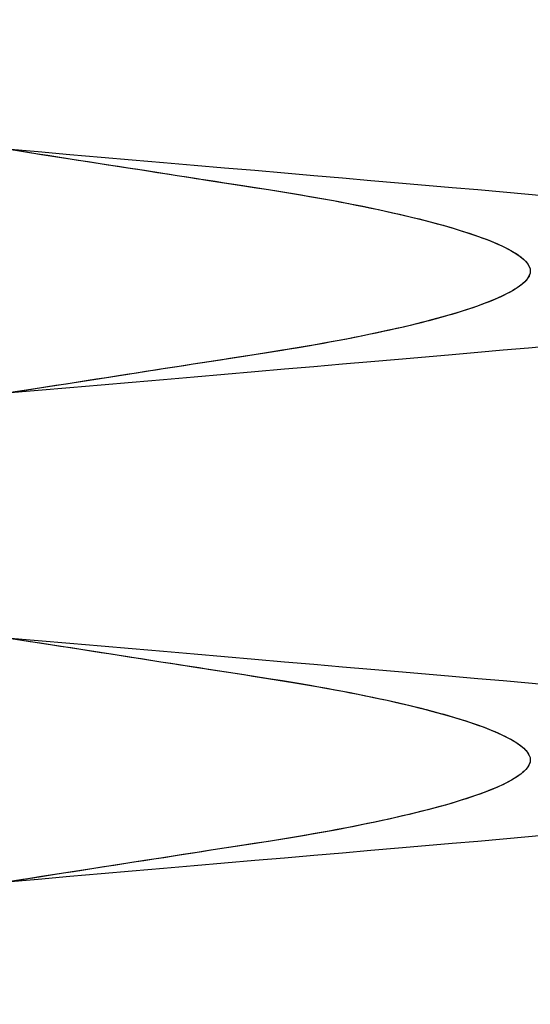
# Model space of a CAD drawing. Header units: millimetres. Extents: x -88 to 88, y -12 to 103.
# Tile 216 of 256: x -34.732 to -34.366, y 11.91 to 12.615. Entities that reach past the tile are written whole.
import ezdxf

# ---------------------------------------------------------------- set-up
doc = ezdxf.new("R2010")
doc.units = ezdxf.units.MM
doc.layers.add('Default', color=7, linetype='Continuous', true_color=0x000000)

msp = doc.modelspace()

# ---------------------------------------------------------------- linework, layer by layer
at = {"layer": 'Default', "color": 254, "true_color": 0xcad1ee, "extrusion": (0.866025, 1.03312e-13, -0.5)}
msp.add_lwpolyline([(12.72685, -20.54629), (12.72209, -20.54622), (12.71719, -20.54598), (12.71214, -20.54557), (12.70694, -20.54497), (12.70429, -20.54459), (12.70161, -20.54415), (12.6989, -20.54366), (12.69615, -20.54312), (12.69337, -20.54251), (12.69056, -20.54184), (12.68772, -20.5411), (12.68485, -20.54029), (12.68196, -20.53942), (12.67904, -20.53847), (12.6761, -20.53745), (12.67314, -20.53635), (12.67016, -20.53517), (12.66716, -20.5339), (12.66415, -20.53256), (12.66112, -20.53112), (12.65809, -20.5296), (12.65505, -20.52799), (12.65201, -20.52628), (12.64896, -20.52448), (12.64592, -20.52258), (12.64289, -20.52059), (12.63986, -20.51849), (12.63685, -20.51629), (12.63386, -20.51399), (12.6309, -20.51159), (12.62796, -20.50907), (12.62505, -20.50646), (12.62218, -20.50373), (12.61935, -20.5009), (12.61657, -20.49797), (12.61384, -20.49492), (12.61117, -20.49177), (12.60856, -20.48852), (12.60601, -20.48516), (12.60354, -20.4817), (12.60115, -20.47814), (12.59885, -20.47448), (12.59663, -20.47073), (12.5945, -20.46688), (12.59248, -20.46294), (12.59055, -20.45892), (12.58874, -20.45482), (12.58704, -20.45063), (12.58546, -20.44638), (12.584, -20.44205), (12.58267, -20.43766), (12.58147, -20.43322), (12.5804, -20.42872), (12.57947, -20.42417), (12.57867, -20.41959), (12.57802, -20.41497), (12.57751, -20.41032), (12.57715, -20.40566), (12.57693, -20.40098), (12.57685, -20.39629), (12.57693, -20.39161), (12.57715, -20.38693), (12.57751, -20.38226), (12.57802, -20.37762), (12.57867, -20.373), (12.57947, -20.36841), (12.5804, -20.36387), (12.58147, -20.35937), (12.58267, -20.35492), (12.584, -20.35053), (12.58546, -20.34621), (12.58704, -20.34195), (12.58874, -20.33777), (12.59055, -20.33366), (12.59248, -20.32964), (12.5945, -20.3257), (12.59663, -20.32186), (12.59885, -20.3181), (12.60115, -20.31444), (12.60354, -20.31088), (12.60601, -20.30742), (12.60856, -20.30407), (12.61117, -20.30081), (12.61384, -20.29766), (12.61657, -20.29462), (12.61935, -20.29168), (12.62218, -20.28885), (12.62505, -20.28613), (12.62796, -20.28351), (12.6309, -20.281), (12.63386, -20.27859), (12.63685, -20.27629), (12.63986, -20.27409), (12.64289, -20.272), (12.64592, -20.27), (12.64896, -20.2681), (12.65201, -20.2663), (12.65505, -20.2646), (12.65809, -20.26298), (12.66112, -20.26146), (12.66415, -20.26003), (12.66716, -20.25868), (12.67016, -20.25742), (12.67314, -20.25624), (12.6761, -20.25514), (12.67904, -20.25412), (12.68196, -20.25317), (12.68485, -20.25229), (12.68772, -20.25149), (12.69056, -20.25075), (12.69337, -20.25008), (12.69615, -20.24947), (12.6989, -20.24892), (12.70161, -20.24843), (12.70429, -20.248), (12.70694, -20.24762), (12.71214, -20.24702), (12.71719, -20.2466), (12.72209, -20.24637), (12.72685, -20.24629)], dxfattribs=at)
at = {"layer": 'Default', "color": 254, "true_color": 0xcad1ee, "extrusion": (0.866025, 1.88892e-15, 0.5)}
msp.add_lwpolyline([(12.49352, 13.14488), (12.49828, 13.14496), (12.50319, 13.1452), (12.50824, 13.14561), (12.51343, 13.14621), (12.51608, 13.14659), (12.51876, 13.14702), (12.52148, 13.14751), (12.52423, 13.14806), (12.52701, 13.14867), (12.52982, 13.14934), (12.53265, 13.15008), (12.53552, 13.15088), (12.53841, 13.15176), (12.54133, 13.15271), (12.54427, 13.15373), (12.54723, 13.15483), (12.55022, 13.15601), (12.55321, 13.15727), (12.55623, 13.15862), (12.55925, 13.16005), (12.56229, 13.16157), (12.56533, 13.16319), (12.56837, 13.16489), (12.57141, 13.16669), (12.57445, 13.16859), (12.57749, 13.17059), (12.58051, 13.17269), (12.58352, 13.17488), (12.58651, 13.17719), (12.58948, 13.17959), (12.59242, 13.1821), (12.59532, 13.18472), (12.59819, 13.18744), (12.60102, 13.19027), (12.6038, 13.19321), (12.60653, 13.19625), (12.60921, 13.1994), (12.61182, 13.20266), (12.61436, 13.20602), (12.61683, 13.20948), (12.61922, 13.21304), (12.62153, 13.21669), (12.62375, 13.22045), (12.62587, 13.2243), (12.6279, 13.22823), (12.62982, 13.23226), (12.63163, 13.23636), (12.63333, 13.24054), (12.63491, 13.2448), (12.63637, 13.24913), (12.6377, 13.25352), (12.63891, 13.25796), (12.63997, 13.26246), (12.64091, 13.267), (12.6417, 13.27159), (12.64235, 13.27621), (12.64286, 13.28085), (12.64323, 13.28552), (12.64345, 13.2902), (12.64352, 13.29488), (12.64345, 13.29957), (12.64323, 13.30425), (12.64286, 13.30892), (12.64235, 13.31356), (12.6417, 13.31818), (12.64091, 13.32276), (12.63997, 13.32731), (12.63891, 13.33181), (12.6377, 13.33625), (12.63637, 13.34064), (12.63491, 13.34497), (12.63333, 13.34922), (12.63163, 13.35341), (12.62982, 13.35751), (12.6279, 13.36154), (12.62587, 13.36547), (12.62375, 13.36932), (12.62153, 13.37307), (12.61922, 13.37673), (12.61683, 13.38029), (12.61436, 13.38375), (12.61182, 13.38711), (12.60921, 13.39037), (12.60653, 13.39351), (12.6038, 13.39656), (12.60102, 13.39949), (12.59819, 13.40232), (12.59532, 13.40505), (12.59242, 13.40767), (12.58948, 13.41018), (12.58651, 13.41258), (12.58352, 13.41488), (12.58051, 13.41708), (12.57749, 13.41918), (12.57445, 13.42118), (12.57141, 13.42307), (12.56837, 13.42488), (12.56533, 13.42658), (12.56229, 13.42819), (12.55925, 13.42972), (12.55623, 13.43115), (12.55321, 13.4325), (12.55022, 13.43376), (12.54723, 13.43494), (12.54427, 13.43604), (12.54133, 13.43706), (12.53841, 13.43801), (12.53552, 13.43888), (12.53265, 13.43969), (12.52982, 13.44043), (12.52701, 13.4411), (12.52423, 13.44171), (12.52148, 13.44226), (12.51876, 13.44275), (12.51608, 13.44318), (12.51343, 13.44356), (12.50824, 13.44416), (12.50319, 13.44457), (12.49828, 13.44481), (12.49352, 13.44488)], dxfattribs=at)
at = {"layer": 'Default', "color": 254, "true_color": 0xcad1ee, "extrusion": (0.866025, -2.40548e-14, -0.5)}
msp.add_lwpolyline([(12.37685, -20.24629), (12.38161, -20.24637), (12.38652, -20.2466), (12.39157, -20.24702), (12.39677, -20.24762), (12.39941, -20.248), (12.4021, -20.24843), (12.40481, -20.24892), (12.40756, -20.24947), (12.41034, -20.25008), (12.41315, -20.25075), (12.41599, -20.25149), (12.41885, -20.25229), (12.42175, -20.25317), (12.42466, -20.25412), (12.42761, -20.25514), (12.43057, -20.25624), (12.43355, -20.25742), (12.43655, -20.25868), (12.43956, -20.26003), (12.44258, -20.26146), (12.44562, -20.26298), (12.44866, -20.2646), (12.4517, -20.2663), (12.45475, -20.2681), (12.45779, -20.27), (12.46082, -20.272), (12.46385, -20.27409), (12.46685, -20.27629), (12.46984, -20.27859), (12.47281, -20.281), (12.47575, -20.28351), (12.47866, -20.28613), (12.48153, -20.28885), (12.48436, -20.29168), (12.48714, -20.29462), (12.48987, -20.29766), (12.49254, -20.30081), (12.49515, -20.30407), (12.49769, -20.30742), (12.50016, -20.31088), (12.50256, -20.31444), (12.50486, -20.3181), (12.50708, -20.32186), (12.50921, -20.3257), (12.51123, -20.32964), (12.51315, -20.33366), (12.51497, -20.33777), (12.51667, -20.34195), (12.51825, -20.34621), (12.5197, -20.35053), (12.52104, -20.35492), (12.52224, -20.35937), (12.52331, -20.36387), (12.52424, -20.36841), (12.52503, -20.373), (12.52569, -20.37762), (12.5262, -20.38226), (12.52656, -20.38693), (12.52678, -20.39161), (12.52685, -20.39629), (12.52678, -20.40098), (12.52656, -20.40566), (12.5262, -20.41032), (12.52569, -20.41497), (12.52503, -20.41959), (12.52424, -20.42417), (12.52331, -20.42872), (12.52224, -20.43322), (12.52104, -20.43766), (12.5197, -20.44205), (12.51825, -20.44638), (12.51667, -20.45063), (12.51497, -20.45482), (12.51315, -20.45892), (12.51123, -20.46294), (12.50921, -20.46688), (12.50708, -20.47073), (12.50486, -20.47448), (12.50256, -20.47814), (12.50016, -20.4817), (12.49769, -20.48516), (12.49515, -20.48852), (12.49254, -20.49177), (12.48987, -20.49492), (12.48714, -20.49797), (12.48436, -20.5009), (12.48153, -20.50373), (12.47866, -20.50646), (12.47575, -20.50907), (12.47281, -20.51159), (12.46984, -20.51399), (12.46685, -20.51629), (12.46385, -20.51849), (12.46082, -20.52059), (12.45779, -20.52258), (12.45475, -20.52448), (12.4517, -20.52628), (12.44866, -20.52799), (12.44562, -20.5296), (12.44258, -20.53112), (12.43956, -20.53256), (12.43655, -20.5339), (12.43355, -20.53517), (12.43057, -20.53635), (12.42761, -20.53745), (12.42466, -20.53847), (12.42175, -20.53942), (12.41885, -20.54029), (12.41599, -20.5411), (12.41315, -20.54184), (12.41034, -20.54251), (12.40756, -20.54312), (12.40481, -20.54366), (12.4021, -20.54415), (12.39941, -20.54459), (12.39677, -20.54497), (12.39157, -20.54557), (12.38652, -20.54598), (12.38161, -20.54622), (12.37685, -20.54629)], dxfattribs=at)
at = {"layer": 'Default', "color": 254, "true_color": 0xcad1ee, "extrusion": (0.866025, 2.38235e-14, 0.5)}
msp.add_lwpolyline([(12.49352, 13.44488), (12.48876, 13.44481), (12.48385, 13.44457), (12.4788, 13.44416), (12.47361, 13.44356), (12.47096, 13.44318), (12.46828, 13.44275), (12.46556, 13.44226), (12.46281, 13.44171), (12.46004, 13.4411), (12.45723, 13.44043), (12.45439, 13.43969), (12.45152, 13.43888), (12.44863, 13.43801), (12.44571, 13.43706), (12.44277, 13.43604), (12.43981, 13.43494), (12.43683, 13.43376), (12.43383, 13.4325), (12.43082, 13.43115), (12.42779, 13.42972), (12.42476, 13.42819), (12.42172, 13.42658), (12.41867, 13.42488), (12.41563, 13.42307), (12.41259, 13.42118), (12.40955, 13.41918), (12.40653, 13.41708), (12.40352, 13.41488), (12.40053, 13.41258), (12.39756, 13.41018), (12.39462, 13.40767), (12.39172, 13.40505), (12.38885, 13.40232), (12.38602, 13.39949), (12.38324, 13.39656), (12.38051, 13.39351), (12.37783, 13.39037), (12.37522, 13.38711), (12.37268, 13.38375), (12.37021, 13.38029), (12.36782, 13.37673), (12.36551, 13.37307), (12.36329, 13.36932), (12.36117, 13.36547), (12.35914, 13.36154), (12.35722, 13.35751), (12.35541, 13.35341), (12.35371, 13.34922), (12.35213, 13.34497), (12.35067, 13.34064), (12.34934, 13.33625), (12.34814, 13.33181), (12.34707, 13.32731), (12.34613, 13.32276), (12.34534, 13.31818), (12.34469, 13.31356), (12.34418, 13.30892), (12.34381, 13.30425), (12.34359, 13.29957), (12.34352, 13.29488), (12.34359, 13.2902), (12.34381, 13.28552), (12.34418, 13.28085), (12.34469, 13.27621), (12.34534, 13.27159), (12.34613, 13.267), (12.34707, 13.26246), (12.34814, 13.25796), (12.34934, 13.25352), (12.35067, 13.24913), (12.35213, 13.2448), (12.35371, 13.24054), (12.35541, 13.23636), (12.35722, 13.23226), (12.35914, 13.22823), (12.36117, 13.2243), (12.36329, 13.22045), (12.36551, 13.21669), (12.36782, 13.21304), (12.37021, 13.20948), (12.37268, 13.20602), (12.37522, 13.20266), (12.37783, 13.1994), (12.38051, 13.19625), (12.38324, 13.19321), (12.38602, 13.19027), (12.38885, 13.18744), (12.39172, 13.18472), (12.39462, 13.1821), (12.39756, 13.17959), (12.40053, 13.17719), (12.40352, 13.17488), (12.40653, 13.17269), (12.40955, 13.17059), (12.41259, 13.16859), (12.41563, 13.16669), (12.41867, 13.16489), (12.42172, 13.16319), (12.42476, 13.16157), (12.42779, 13.16005), (12.43082, 13.15862), (12.43383, 13.15727), (12.43683, 13.15601), (12.43981, 13.15483), (12.44277, 13.15373), (12.44571, 13.15271), (12.44863, 13.15176), (12.45152, 13.15088), (12.45439, 13.15008), (12.45723, 13.14934), (12.46004, 13.14867), (12.46281, 13.14806), (12.46556, 13.14751), (12.46828, 13.14702), (12.47096, 13.14659), (12.47361, 13.14621), (12.4788, 13.14561), (12.48385, 13.1452), (12.48876, 13.14496), (12.49352, 13.14488)], dxfattribs=at)
at = {"layer": 'Default', "color": 254, "true_color": 0xcad1ee, "extrusion": (0.866025, -2.55197e-14, -0.5)}
msp.add_lwpolyline([(12.37685, -20.54629), (12.37209, -20.54622), (12.36719, -20.54598), (12.36214, -20.54557), (12.35694, -20.54497), (12.35429, -20.54459), (12.35161, -20.54415), (12.3489, -20.54366), (12.34615, -20.54312), (12.34337, -20.54251), (12.34056, -20.54184), (12.33772, -20.5411), (12.33485, -20.54029), (12.33196, -20.53942), (12.32904, -20.53847), (12.3261, -20.53745), (12.32314, -20.53635), (12.32016, -20.53517), (12.31716, -20.5339), (12.31415, -20.53256), (12.31112, -20.53112), (12.30809, -20.5296), (12.30505, -20.52799), (12.30201, -20.52628), (12.29896, -20.52448), (12.29592, -20.52258), (12.29289, -20.52059), (12.28986, -20.51849), (12.28685, -20.51629), (12.28386, -20.51399), (12.2809, -20.51159), (12.27796, -20.50907), (12.27505, -20.50646), (12.27218, -20.50373), (12.26935, -20.5009), (12.26657, -20.49797), (12.26384, -20.49492), (12.26117, -20.49177), (12.25856, -20.48852), (12.25601, -20.48516), (12.25354, -20.4817), (12.25115, -20.47814), (12.24885, -20.47448), (12.24663, -20.47073), (12.2445, -20.46688), (12.24248, -20.46294), (12.24055, -20.45892), (12.23874, -20.45482), (12.23704, -20.45063), (12.23546, -20.44638), (12.234, -20.44205), (12.23267, -20.43766), (12.23147, -20.43322), (12.2304, -20.42872), (12.22947, -20.42417), (12.22867, -20.41959), (12.22802, -20.41497), (12.22751, -20.41032), (12.22715, -20.40566), (12.22693, -20.40098), (12.22685, -20.39629), (12.22693, -20.39161), (12.22715, -20.38693), (12.22751, -20.38226), (12.22802, -20.37762), (12.22867, -20.373), (12.22947, -20.36841), (12.2304, -20.36387), (12.23147, -20.35937), (12.23267, -20.35492), (12.234, -20.35053), (12.23546, -20.34621), (12.23704, -20.34195), (12.23874, -20.33777), (12.24055, -20.33366), (12.24248, -20.32964), (12.2445, -20.3257), (12.24663, -20.32186), (12.24885, -20.3181), (12.25115, -20.31444), (12.25354, -20.31088), (12.25601, -20.30742), (12.25856, -20.30407), (12.26117, -20.30081), (12.26384, -20.29766), (12.26657, -20.29462), (12.26935, -20.29168), (12.27218, -20.28885), (12.27505, -20.28613), (12.27796, -20.28351), (12.2809, -20.281), (12.28386, -20.27859), (12.28685, -20.27629), (12.28986, -20.27409), (12.29289, -20.272), (12.29592, -20.27), (12.29896, -20.2681), (12.30201, -20.2663), (12.30505, -20.2646), (12.30809, -20.26298), (12.31112, -20.26146), (12.31415, -20.26003), (12.31716, -20.25868), (12.32016, -20.25742), (12.32314, -20.25624), (12.3261, -20.25514), (12.32904, -20.25412), (12.33196, -20.25317), (12.33485, -20.25229), (12.33772, -20.25149), (12.34056, -20.25075), (12.34337, -20.25008), (12.34615, -20.24947), (12.3489, -20.24892), (12.35161, -20.24843), (12.35429, -20.248), (12.35694, -20.24762), (12.36214, -20.24702), (12.36719, -20.2466), (12.37209, -20.24637), (12.37685, -20.24629)], dxfattribs=at)
at = {"layer": 'Default', "color": 254, "true_color": 0xcad1ee, "extrusion": (0.866025, 8.63507e-15, 0.5)}
msp.add_lwpolyline([(12.14352, 13.14488), (12.14828, 13.14496), (12.15319, 13.1452), (12.15824, 13.14561), (12.16343, 13.14621), (12.16608, 13.14659), (12.16876, 13.14702), (12.17148, 13.14751), (12.17423, 13.14806), (12.17701, 13.14867), (12.17982, 13.14934), (12.18265, 13.15008), (12.18552, 13.15088), (12.18841, 13.15176), (12.19133, 13.15271), (12.19427, 13.15373), (12.19723, 13.15483), (12.20022, 13.15601), (12.20321, 13.15727), (12.20623, 13.15862), (12.20925, 13.16005), (12.21229, 13.16157), (12.21533, 13.16319), (12.21837, 13.16489), (12.22141, 13.16669), (12.22445, 13.16859), (12.22749, 13.17059), (12.23051, 13.17269), (12.23352, 13.17488), (12.23651, 13.17719), (12.23948, 13.17959), (12.24242, 13.1821), (12.24532, 13.18472), (12.24819, 13.18744), (12.25102, 13.19027), (12.2538, 13.19321), (12.25653, 13.19625), (12.25921, 13.1994), (12.26182, 13.20266), (12.26436, 13.20602), (12.26683, 13.20948), (12.26922, 13.21304), (12.27153, 13.21669), (12.27375, 13.22045), (12.27587, 13.2243), (12.2779, 13.22823), (12.27982, 13.23226), (12.28163, 13.23636), (12.28333, 13.24054), (12.28491, 13.2448), (12.28637, 13.24913), (12.2877, 13.25352), (12.28891, 13.25796), (12.28997, 13.26246), (12.29091, 13.267), (12.2917, 13.27159), (12.29235, 13.27621), (12.29286, 13.28085), (12.29323, 13.28552), (12.29345, 13.2902), (12.29352, 13.29488), (12.29345, 13.29957), (12.29323, 13.30425), (12.29286, 13.30892), (12.29235, 13.31356), (12.2917, 13.31818), (12.29091, 13.32276), (12.28997, 13.32731), (12.28891, 13.33181), (12.2877, 13.33625), (12.28637, 13.34064), (12.28491, 13.34497), (12.28333, 13.34922), (12.28163, 13.35341), (12.27982, 13.35751), (12.2779, 13.36154), (12.27587, 13.36547), (12.27375, 13.36932), (12.27153, 13.37307), (12.26922, 13.37673), (12.26683, 13.38029), (12.26436, 13.38375), (12.26182, 13.38711), (12.25921, 13.39037), (12.25653, 13.39351), (12.2538, 13.39656), (12.25102, 13.39949), (12.24819, 13.40232), (12.24532, 13.40505), (12.24242, 13.40767), (12.23948, 13.41018), (12.23651, 13.41258), (12.23352, 13.41488), (12.23051, 13.41708), (12.22749, 13.41918), (12.22445, 13.42118), (12.22141, 13.42307), (12.21837, 13.42488), (12.21533, 13.42658), (12.21229, 13.42819), (12.20925, 13.42972), (12.20623, 13.43115), (12.20321, 13.4325), (12.20022, 13.43376), (12.19723, 13.43494), (12.19427, 13.43604), (12.19133, 13.43706), (12.18841, 13.43801), (12.18552, 13.43888), (12.18265, 13.43969), (12.17982, 13.44043), (12.17701, 13.4411), (12.17423, 13.44171), (12.17148, 13.44226), (12.16876, 13.44275), (12.16608, 13.44318), (12.16343, 13.44356), (12.15824, 13.44416), (12.15319, 13.44457), (12.14828, 13.44481), (12.14352, 13.44488)], dxfattribs=at)
at = {"layer": 'Default', "color": 254, "true_color": 0xcad1ee, "extrusion": (0.866025, -6.59966e-14, -0.5)}
msp.add_lwpolyline([(12.02685, -20.24629), (12.03161, -20.24637), (12.03652, -20.2466), (12.04157, -20.24702), (12.04677, -20.24762), (12.04941, -20.248), (12.0521, -20.24843), (12.05481, -20.24892), (12.05756, -20.24947), (12.06034, -20.25008), (12.06315, -20.25075), (12.06599, -20.25149), (12.06885, -20.25229), (12.07175, -20.25317), (12.07466, -20.25412), (12.07761, -20.25514), (12.08057, -20.25624), (12.08355, -20.25742), (12.08655, -20.25868), (12.08956, -20.26003), (12.09258, -20.26146), (12.09562, -20.26298), (12.09866, -20.2646), (12.1017, -20.2663), (12.10475, -20.2681), (12.10779, -20.27), (12.11082, -20.272), (12.11385, -20.27409), (12.11685, -20.27629), (12.11984, -20.27859), (12.12281, -20.281), (12.12575, -20.28351), (12.12866, -20.28613), (12.13153, -20.28885), (12.13436, -20.29168), (12.13714, -20.29462), (12.13987, -20.29766), (12.14254, -20.30081), (12.14515, -20.30407), (12.14769, -20.30742), (12.15016, -20.31088), (12.15256, -20.31444), (12.15486, -20.3181), (12.15708, -20.32186), (12.15921, -20.3257), (12.16123, -20.32964), (12.16315, -20.33366), (12.16497, -20.33777), (12.16667, -20.34195), (12.16825, -20.34621), (12.1697, -20.35053), (12.17104, -20.35492), (12.17224, -20.35937), (12.17331, -20.36387), (12.17424, -20.36841), (12.17503, -20.373), (12.17569, -20.37762), (12.1762, -20.38226), (12.17656, -20.38693), (12.17678, -20.39161), (12.17685, -20.39629), (12.17678, -20.40098), (12.17656, -20.40566), (12.1762, -20.41032), (12.17569, -20.41497), (12.17503, -20.41959), (12.17424, -20.42417), (12.17331, -20.42872), (12.17224, -20.43322), (12.17104, -20.43766), (12.1697, -20.44205), (12.16825, -20.44638), (12.16667, -20.45063), (12.16497, -20.45482), (12.16315, -20.45892), (12.16123, -20.46294), (12.15921, -20.46688), (12.15708, -20.47073), (12.15486, -20.47448), (12.15256, -20.47814), (12.15016, -20.4817), (12.14769, -20.48516), (12.14515, -20.48852), (12.14254, -20.49177), (12.13987, -20.49492), (12.13714, -20.49797), (12.13436, -20.5009), (12.13153, -20.50373), (12.12866, -20.50646), (12.12575, -20.50907), (12.12281, -20.51159), (12.11984, -20.51399), (12.11685, -20.51629), (12.11385, -20.51849), (12.11082, -20.52059), (12.10779, -20.52258), (12.10475, -20.52448), (12.1017, -20.52628), (12.09866, -20.52799), (12.09562, -20.5296), (12.09258, -20.53112), (12.08956, -20.53256), (12.08655, -20.5339), (12.08355, -20.53517), (12.08057, -20.53635), (12.07761, -20.53745), (12.07466, -20.53847), (12.07175, -20.53942), (12.06885, -20.54029), (12.06599, -20.5411), (12.06315, -20.54184), (12.06034, -20.54251), (12.05756, -20.54312), (12.05481, -20.54366), (12.0521, -20.54415), (12.04941, -20.54459), (12.04677, -20.54497), (12.04157, -20.54557), (12.03652, -20.54598), (12.03161, -20.54622), (12.02685, -20.54629)], dxfattribs=at)
at = {"layer": 'Default', "color": 254, "true_color": 0xcad1ee, "extrusion": (0.866025, -1.33381e-14, 0.5)}
msp.add_lwpolyline([(12.14352, 13.44488), (12.13876, 13.44481), (12.13385, 13.44457), (12.1288, 13.44416), (12.12361, 13.44356), (12.12096, 13.44318), (12.11828, 13.44275), (12.11556, 13.44226), (12.11281, 13.44171), (12.11004, 13.4411), (12.10723, 13.44043), (12.10439, 13.43969), (12.10152, 13.43888), (12.09863, 13.43801), (12.09571, 13.43706), (12.09277, 13.43604), (12.08981, 13.43494), (12.08683, 13.43376), (12.08383, 13.4325), (12.08082, 13.43115), (12.07779, 13.42972), (12.07476, 13.42819), (12.07172, 13.42658), (12.06867, 13.42488), (12.06563, 13.42307), (12.06259, 13.42118), (12.05955, 13.41918), (12.05653, 13.41708), (12.05352, 13.41488), (12.05053, 13.41258), (12.04756, 13.41018), (12.04462, 13.40767), (12.04172, 13.40505), (12.03885, 13.40232), (12.03602, 13.39949), (12.03324, 13.39656), (12.03051, 13.39351), (12.02783, 13.39037), (12.02522, 13.38711), (12.02268, 13.38375), (12.02021, 13.38029), (12.01782, 13.37673), (12.01551, 13.37307), (12.01329, 13.36932), (12.01117, 13.36547), (12.00914, 13.36154), (12.00722, 13.35751), (12.00541, 13.35341), (12.00371, 13.34922), (12.00213, 13.34497), (12.00067, 13.34064), (11.99934, 13.33625), (11.99814, 13.33181), (11.99707, 13.32731), (11.99613, 13.32276), (11.99534, 13.31818), (11.99469, 13.31356), (11.99418, 13.30892), (11.99381, 13.30425), (11.99359, 13.29957), (11.99352, 13.29488), (11.99359, 13.2902), (11.99381, 13.28552), (11.99418, 13.28085), (11.99469, 13.27621), (11.99534, 13.27159), (11.99613, 13.267), (11.99707, 13.26246), (11.99814, 13.25796), (11.99934, 13.25352), (12.00067, 13.24913), (12.00213, 13.2448), (12.00371, 13.24054), (12.00541, 13.23636), (12.00722, 13.23226), (12.00914, 13.22823), (12.01117, 13.2243), (12.01329, 13.22045), (12.01551, 13.21669), (12.01782, 13.21304), (12.02021, 13.20948), (12.02268, 13.20602), (12.02522, 13.20266), (12.02783, 13.1994), (12.03051, 13.19625), (12.03324, 13.19321), (12.03602, 13.19027), (12.03885, 13.18744), (12.04172, 13.18472), (12.04462, 13.1821), (12.04756, 13.17959), (12.05053, 13.17719), (12.05352, 13.17488), (12.05653, 13.17269), (12.05955, 13.17059), (12.06259, 13.16859), (12.06563, 13.16669), (12.06867, 13.16489), (12.07172, 13.16319), (12.07476, 13.16157), (12.07779, 13.16005), (12.08082, 13.15862), (12.08383, 13.15727), (12.08683, 13.15601), (12.08981, 13.15483), (12.09277, 13.15373), (12.09571, 13.15271), (12.09863, 13.15176), (12.10152, 13.15088), (12.10439, 13.15008), (12.10723, 13.14934), (12.11004, 13.14867), (12.11281, 13.14806), (12.11556, 13.14751), (12.11828, 13.14702), (12.12096, 13.14659), (12.12361, 13.14621), (12.1288, 13.14561), (12.13385, 13.1452), (12.13876, 13.14496), (12.14352, 13.14488)], dxfattribs=at)
at = {"layer": 'Default', "color": 254, "true_color": 0xcad1ee, "extrusion": (0.866025, 1.61137e-14, -0.5)}
msp.add_lwpolyline([(12.02685, -20.54629), (12.02209, -20.54622), (12.01719, -20.54598), (12.01214, -20.54557), (12.00694, -20.54497), (12.00429, -20.54459), (12.00161, -20.54415), (11.9989, -20.54366), (11.99615, -20.54312), (11.99337, -20.54251), (11.99056, -20.54184), (11.98772, -20.5411), (11.98485, -20.54029), (11.98196, -20.53942), (11.97904, -20.53847), (11.9761, -20.53745), (11.97314, -20.53635), (11.97016, -20.53517), (11.96716, -20.5339), (11.96415, -20.53256), (11.96112, -20.53112), (11.95809, -20.5296), (11.95505, -20.52799), (11.95201, -20.52628), (11.94896, -20.52448), (11.94592, -20.52258), (11.94289, -20.52059), (11.93986, -20.51849), (11.93685, -20.51629), (11.93386, -20.51399), (11.9309, -20.51159), (11.92796, -20.50907), (11.92505, -20.50646), (11.92218, -20.50373), (11.91935, -20.5009), (11.91657, -20.49797), (11.91384, -20.49492), (11.91117, -20.49177), (11.90856, -20.48852), (11.90601, -20.48516), (11.90354, -20.4817), (11.90115, -20.47814), (11.89885, -20.47448), (11.89663, -20.47073), (11.8945, -20.46688), (11.89248, -20.46294), (11.89055, -20.45892), (11.88874, -20.45482), (11.88704, -20.45063), (11.88546, -20.44638), (11.884, -20.44205), (11.88267, -20.43766), (11.88147, -20.43322), (11.8804, -20.42872), (11.87947, -20.42417), (11.87867, -20.41959), (11.87802, -20.41497), (11.87751, -20.41032), (11.87715, -20.40566), (11.87693, -20.40098), (11.87685, -20.39629), (11.87693, -20.39161), (11.87715, -20.38693), (11.87751, -20.38226), (11.87802, -20.37762), (11.87867, -20.373), (11.87947, -20.36841), (11.8804, -20.36387), (11.88147, -20.35937), (11.88267, -20.35492), (11.884, -20.35053), (11.88546, -20.34621), (11.88704, -20.34195), (11.88874, -20.33777), (11.89055, -20.33366), (11.89248, -20.32964), (11.8945, -20.3257), (11.89663, -20.32186), (11.89885, -20.3181), (11.90115, -20.31444), (11.90354, -20.31088), (11.90601, -20.30742), (11.90856, -20.30407), (11.91117, -20.30081), (11.91384, -20.29766), (11.91657, -20.29462), (11.91935, -20.29168), (11.92218, -20.28885), (11.92505, -20.28613), (11.92796, -20.28351), (11.9309, -20.281), (11.93386, -20.27859), (11.93685, -20.27629), (11.93986, -20.27409), (11.94289, -20.272), (11.94592, -20.27), (11.94896, -20.2681), (11.95201, -20.2663), (11.95505, -20.2646), (11.95809, -20.26298), (11.96112, -20.26146), (11.96415, -20.26003), (11.96716, -20.25868), (11.97016, -20.25742), (11.97314, -20.25624), (11.9761, -20.25514), (11.97904, -20.25412), (11.98196, -20.25317), (11.98485, -20.25229), (11.98772, -20.25149), (11.99056, -20.25075), (11.99337, -20.25008), (11.99615, -20.24947), (11.9989, -20.24892), (12.00161, -20.24843), (12.00429, -20.248), (12.00694, -20.24762), (12.01214, -20.24702), (12.01719, -20.2466), (12.02209, -20.24637), (12.02685, -20.24629)], dxfattribs=at)
at = {"layer": 'Default', "color": 254, "true_color": 0xcad1ee, "extrusion": (0.866025, 8.01828e-15, 0.5)}
msp.add_lwpolyline([(11.79352, 13.14488), (11.79828, 13.14496), (11.80319, 13.1452), (11.80824, 13.14561), (11.81343, 13.14621), (11.81608, 13.14659), (11.81876, 13.14702), (11.82148, 13.14751), (11.82423, 13.14806), (11.82701, 13.14867), (11.82982, 13.14934), (11.83265, 13.15008), (11.83552, 13.15088), (11.83841, 13.15176), (11.84133, 13.15271), (11.84427, 13.15373), (11.84723, 13.15483), (11.85022, 13.15601), (11.85321, 13.15727), (11.85623, 13.15862), (11.85925, 13.16005), (11.86229, 13.16157), (11.86533, 13.16319), (11.86837, 13.16489), (11.87141, 13.16669), (11.87445, 13.16859), (11.87749, 13.17059), (11.88051, 13.17269), (11.88352, 13.17488), (11.88651, 13.17719), (11.88948, 13.17959), (11.89242, 13.1821), (11.89532, 13.18472), (11.89819, 13.18744), (11.90102, 13.19027), (11.9038, 13.19321), (11.90653, 13.19625), (11.90921, 13.1994), (11.91182, 13.20266), (11.91436, 13.20602), (11.91683, 13.20948), (11.91922, 13.21304), (11.92153, 13.21669), (11.92375, 13.22045), (11.92587, 13.2243), (11.9279, 13.22823), (11.92982, 13.23226), (11.93163, 13.23636), (11.93333, 13.24054), (11.93491, 13.2448), (11.93637, 13.24913), (11.9377, 13.25352), (11.93891, 13.25796), (11.93997, 13.26246), (11.94091, 13.267), (11.9417, 13.27159), (11.94235, 13.27621), (11.94286, 13.28085), (11.94323, 13.28552), (11.94345, 13.2902), (11.94352, 13.29488), (11.94345, 13.29957), (11.94323, 13.30425), (11.94286, 13.30892), (11.94235, 13.31356), (11.9417, 13.31818), (11.94091, 13.32276), (11.93997, 13.32731), (11.93891, 13.33181), (11.9377, 13.33625), (11.93637, 13.34064), (11.93491, 13.34497), (11.93333, 13.34922), (11.93163, 13.35341), (11.92982, 13.35751), (11.9279, 13.36154), (11.92587, 13.36547), (11.92375, 13.36932), (11.92153, 13.37307), (11.91922, 13.37673), (11.91683, 13.38029), (11.91436, 13.38375), (11.91182, 13.38711), (11.90921, 13.39037), (11.90653, 13.39351), (11.9038, 13.39656), (11.90102, 13.39949), (11.89819, 13.40232), (11.89532, 13.40505), (11.89242, 13.40767), (11.88948, 13.41018), (11.88651, 13.41258), (11.88352, 13.41488), (11.88051, 13.41708), (11.87749, 13.41918), (11.87445, 13.42118), (11.87141, 13.42307), (11.86837, 13.42488), (11.86533, 13.42658), (11.86229, 13.42819), (11.85925, 13.42972), (11.85623, 13.43115), (11.85321, 13.4325), (11.85022, 13.43376), (11.84723, 13.43494), (11.84427, 13.43604), (11.84133, 13.43706), (11.83841, 13.43801), (11.83552, 13.43888), (11.83265, 13.43969), (11.82982, 13.44043), (11.82701, 13.4411), (11.82423, 13.44171), (11.82148, 13.44226), (11.81876, 13.44275), (11.81608, 13.44318), (11.81343, 13.44356), (11.80824, 13.44416), (11.80319, 13.44457), (11.79828, 13.44481), (11.79352, 13.44488)], dxfattribs=at)
at = {"layer": 'Default', "color": 254, "true_color": 0xcad1ee}
for points in [[(-34.74118, 12.52269, -4.475), (-34.72862, 12.52073, -4.47479), (-34.71609, 12.51878, -4.47416), (-34.70359, 12.51684, -4.47311), (-34.69116, 12.51491, -4.47165), (-34.67881, 12.51299, -4.46978), (-34.66657, 12.51108, -4.4675), (-34.65445, 12.5092, -4.46483), (-34.64247, 12.50733, -4.46178), (-34.63065, 12.50549, -4.45834), (-34.619, 12.50368, -4.45454), (-34.60755, 12.5019, -4.45038), (-34.59631, 12.50015, -4.44589), (-34.58528, 12.49844, -4.44106), (-34.5745, 12.49676, -4.43592), (-34.56396, 12.49512, -4.43048), (-34.55368, 12.49352, -4.42476), (-34.54358, 12.49192, -4.41872), (-34.5336, 12.49028, -4.41231), (-34.52376, 12.4886, -4.40554), (-34.51407, 12.48689, -4.3984), (-34.50455, 12.48514, -4.39092), (-34.49522, 12.48336, -4.38308), (-34.48611, 12.48155, -4.37489), (-34.47723, 12.47971, -4.36637), (-34.46859, 12.47785, -4.35753), (-34.46021, 12.47596, -4.34836), (-34.45212, 12.47406, -4.3389), (-34.44433, 12.47213, -4.32914), (-34.43685, 12.4702, -4.31911), (-34.42969, 12.46826, -4.30881), (-34.42288, 12.46631, -4.29827), (-34.41642, 12.46435, -4.2875), (-34.41032, 12.4624, -4.27652), (-34.4046, 12.46045, -4.26535), (-34.39926, 12.45851, -4.25401), (-34.39431, 12.45657, -4.24251), (-34.38976, 12.45465, -4.23088), (-34.38561, 12.45275, -4.21914), (-34.38186, 12.45086, -4.20731), (-34.37852, 12.449, -4.1954), (-34.37558, 12.44716, -4.18345), (-34.37305, 12.44535, -4.17146), (-34.37092, 12.44357, -4.15947), (-34.3692, 12.44182, -4.14748), (-34.36786, 12.4401, -4.13552), (-34.36692, 12.43843, -4.12361), (-34.36636, 12.43679, -4.11177), (-34.36618, 12.43519, -4.1), (-34.36636, 12.43359, -4.08823), (-34.36692, 12.43195, -4.07639), (-34.36786, 12.43027, -4.06448), (-34.3692, 12.42856, -4.05252), (-34.37092, 12.42681, -4.04053), (-34.37305, 12.42503, -4.02854), (-34.37558, 12.42321, -4.01655), (-34.37852, 12.42138, -4.0046), (-34.38186, 12.41951, -3.99269), (-34.38561, 12.41763, -3.98086), (-34.38976, 12.41572, -3.96912), (-34.39431, 12.4138, -3.95749), (-34.39926, 12.41187, -3.94599), (-34.4046, 12.40992, -3.93465), (-34.41032, 12.40797, -3.92348), (-34.41642, 12.40602, -3.9125), (-34.42288, 12.40407, -3.90173), (-34.42969, 12.40212, -3.89119), (-34.43685, 12.40017, -3.88089), (-34.44433, 12.39824, -3.87086), (-34.45212, 12.39632, -3.8611), (-34.46021, 12.39442, -3.85164), (-34.46859, 12.39253, -3.84247), (-34.47723, 12.39067, -3.83363), (-34.48611, 12.38883, -3.82511), (-34.49522, 12.38702, -3.81692), (-34.50455, 12.38523, -3.80908), (-34.51407, 12.38349, -3.8016), (-34.52376, 12.38177, -3.79446), (-34.5336, 12.38009, -3.78769), (-34.54358, 12.37845, -3.78128), (-34.55368, 12.37685, -3.77524), (-34.56396, 12.37525, -3.76952), (-34.5745, 12.37362, -3.76408), (-34.58528, 12.37194, -3.75894), (-34.59631, 12.37022, -3.75411), (-34.60755, 12.36847, -3.74962), (-34.619, 12.36669, -3.74546), (-34.63065, 12.36488, -3.74166), (-34.64247, 12.36304, -3.73822), (-34.65445, 12.36118, -3.73517), (-34.66657, 12.35929, -3.7325), (-34.67881, 12.35739, -3.73022), (-34.69116, 12.35547, -3.72835), (-34.70359, 12.35353, -3.72689), (-34.71609, 12.35159, -3.72584), (-34.72862, 12.34964, -3.72521), (-34.74118, 12.34769, -3.725)], [(-34.74117, 12.52269, -4.775), (-34.71857, 12.52073, -4.77462), (-34.69601, 12.51878, -4.77349), (-34.67352, 12.51684, -4.7716), (-34.65115, 12.51491, -4.76897), (-34.62892, 12.51299, -4.7656), (-34.60688, 12.51108, -4.76151), (-34.58506, 12.5092, -4.7567), (-34.5635, 12.50733, -4.7512), (-34.54222, 12.50549, -4.74502), (-34.52126, 12.50368, -4.73817), (-34.50065, 12.5019, -4.73069), (-34.48041, 12.50015, -4.7226), (-34.46057, 12.49844, -4.71391), (-34.44115, 12.49676, -4.70466), (-34.42218, 12.49512, -4.69487), (-34.40367, 12.49352, -4.68457), (-34.3855, 12.49192, -4.67369), (-34.36754, 12.49028, -4.66216), (-34.34982, 12.4886, -4.64997)], [(-34.73344, 12.52148, -4.47492), (-34.72616, 12.52035, -4.4747), (-34.71889, 12.51922, -4.47434), (-34.71163, 12.51809, -4.47384), (-34.70438, 12.51696, -4.47319), (-34.69715, 12.51584, -4.47241), (-34.68993, 12.51472, -4.47148), (-34.68273, 12.5136, -4.47042), (-34.67555, 12.51248, -4.46922), (-34.6684, 12.51137, -4.46787), (-34.66127, 12.51026, -4.46639), (-34.65417, 12.50915, -4.46477), (-34.64709, 12.50805, -4.46301), (-34.64005, 12.50696, -4.46111), (-34.63304, 12.50587, -4.45907), (-34.62607, 12.50478, -4.4569), (-34.61913, 12.5037, -4.45459), (-34.61223, 12.50263, -4.45214), (-34.60538, 12.50156, -4.44955), (-34.59857, 12.5005, -4.44683), (-34.5918, 12.49945, -4.44397), (-34.58508, 12.49841, -4.44097), (-34.57841, 12.49737, -4.43784), (-34.57214, 12.4964, -4.43475), (-34.56595, 12.49543, -4.43155), (-34.55982, 12.49448, -4.42824), (-34.55376, 12.49353, -4.42481), (-34.54777, 12.49259, -4.42128), (-34.54184, 12.49163, -4.41763), (-34.53597, 12.49067, -4.41387), (-34.53015, 12.4897, -4.40999), (-34.52426, 12.48869, -4.4059), (-34.51847, 12.48768, -4.40171), (-34.51277, 12.48666, -4.39742), (-34.50716, 12.48563, -4.39303), (-34.50163, 12.48459, -4.38853), (-34.49619, 12.48355, -4.38392), (-34.49083, 12.4825, -4.3792), (-34.48554, 12.48143, -4.37437), (-34.48021, 12.48033, -4.3693), (-34.47497, 12.47923, -4.36412), (-34.46984, 12.47812, -4.35885), (-34.46482, 12.47701, -4.35348), (-34.45991, 12.47589, -4.34802), (-34.4551, 12.47477, -4.34246), (-34.45041, 12.47364, -4.33681), (-34.44583, 12.47251, -4.33107), (-34.44136, 12.47138, -4.32525), (-34.43701, 12.47024, -4.31934), (-34.43277, 12.46911, -4.31334), (-34.42865, 12.46797, -4.30726), (-34.42465, 12.46683, -4.30109), (-34.42077, 12.46568, -4.29485), (-34.41701, 12.46454, -4.28853), (-34.41338, 12.46339, -4.28214), (-34.40988, 12.46225, -4.27569), (-34.4065, 12.46111, -4.26917), (-34.40326, 12.45998, -4.2626), (-34.40015, 12.45884, -4.25596), (-34.39717, 12.45771, -4.24927), (-34.39432, 12.45658, -4.24253), (-34.3916, 12.45545, -4.23573), (-34.38902, 12.45432, -4.22887), (-34.38657, 12.4532, -4.22197), (-34.38425, 12.45209, -4.21502), (-34.38207, 12.45098, -4.20803), (-34.38003, 12.44987, -4.20099), (-34.37812, 12.44877, -4.19391), (-34.37636, 12.44767, -4.18679), (-34.37473, 12.44658, -4.17963), (-34.37324, 12.44549, -4.17243), (-34.37193, 12.44445, -4.16544), (-34.37075, 12.44342, -4.15844), (-34.36971, 12.44239, -4.15143), (-34.36881, 12.44137, -4.1444), (-34.36804, 12.44037, -4.13736), (-34.3674, 12.43936, -4.1303), (-34.36689, 12.43837, -4.12321), (-34.36652, 12.43738, -4.1161), (-34.36629, 12.43642, -4.1091), (-34.36618, 12.43546, -4.10212), (-34.3662, 12.43451, -4.09514), (-34.36636, 12.43356, -4.08818), (-34.36664, 12.4326, -4.08121), (-34.36706, 12.43164, -4.07425), (-34.3676, 12.43067, -4.06729), (-34.36828, 12.42968, -4.06032), (-34.36913, 12.42862, -4.05299), (-34.37013, 12.42756, -4.04569), (-34.37127, 12.4265, -4.03842), (-34.37254, 12.42542, -4.03118), (-34.37396, 12.42434, -4.02398), (-34.37552, 12.42325, -4.01682), (-34.37721, 12.42216, -4.00969), (-34.37904, 12.42107, -4.0026), (-34.38101, 12.41996, -3.99556), (-34.38311, 12.41886, -3.98856), (-34.38535, 12.41775, -3.98161), (-34.38772, 12.41663, -3.97471), (-34.39023, 12.41551, -3.96786), (-34.39287, 12.41439, -3.96106), (-34.39563, 12.41327, -3.95431), (-34.39853, 12.41214, -3.94762), (-34.40156, 12.41101, -3.94099), (-34.40471, 12.40988, -3.93441), (-34.408, 12.40875, -3.9279), (-34.41141, 12.40762, -3.92146), (-34.41494, 12.40648, -3.91507), (-34.4186, 12.40535, -3.90876), (-34.42239, 12.40421, -3.90251), (-34.4263, 12.40308, -3.89634), (-34.43033, 12.40194, -3.89024), (-34.43448, 12.4008, -3.88421), (-34.43875, 12.39967, -3.87827), (-34.44315, 12.39854, -3.87239), (-34.44766, 12.39741, -3.86661), (-34.45229, 12.39628, -3.8609), (-34.45704, 12.39515, -3.85528), (-34.4619, 12.39403, -3.84974), (-34.46672, 12.39294, -3.84446), (-34.47165, 12.39186, -3.83927), (-34.47666, 12.39078, -3.83418), (-34.48178, 12.38971, -3.82919), (-34.48698, 12.38865, -3.8243), (-34.49228, 12.38759, -3.81951), (-34.49766, 12.38654, -3.81482), (-34.50314, 12.3855, -3.81024), (-34.5087, 12.38446, -3.80576), (-34.51435, 12.38343, -3.80138), (-34.52008, 12.38241, -3.79711), (-34.52589, 12.3814, -3.79295), (-34.53179, 12.3804, -3.7889), (-34.53777, 12.3794, -3.78496), (-34.54382, 12.37841, -3.78113), (-34.54995, 12.37744, -3.77742), (-34.55613, 12.37646, -3.77384), (-34.56237, 12.37549, -3.77038), (-34.56866, 12.3745, -3.76704), (-34.57502, 12.37351, -3.76382), (-34.58143, 12.37251, -3.76073), (-34.5879, 12.3715, -3.75776), (-34.59441, 12.37049, -3.75491), (-34.60098, 12.36947, -3.75219), (-34.6076, 12.36845, -3.74959), (-34.61427, 12.36741, -3.74713), (-34.62098, 12.36637, -3.74478), (-34.62774, 12.36532, -3.74257), (-34.63454, 12.36427, -3.74048), (-34.64138, 12.36321, -3.73852), (-34.64826, 12.36214, -3.73669), (-34.65518, 12.36106, -3.73499), (-34.66238, 12.35994, -3.73337), (-34.6696, 12.35882, -3.7319), (-34.67683, 12.3577, -3.73056), (-34.68409, 12.35657, -3.72937), (-34.69135, 12.35544, -3.72833), (-34.69863, 12.35431, -3.72742), (-34.70592, 12.35317, -3.72666), (-34.71321, 12.35204, -3.72604), (-34.72051, 12.3509, -3.72557), (-34.72782, 12.34977, -3.72524), (-34.73512, 12.34863, -3.72505)], [(-34.34982, 12.38177, -3.55003), (-34.36754, 12.38009, -3.53785), (-34.3855, 12.37845, -3.52631), (-34.40367, 12.37685, -3.51544), (-34.42218, 12.37526, -3.50513), (-34.44115, 12.37362, -3.49534), (-34.46057, 12.37194, -3.48609), (-34.48041, 12.37022, -3.47741), (-34.50065, 12.36847, -3.46931), (-34.52126, 12.36669, -3.46183), (-34.54222, 12.36488, -3.45499), (-34.5635, 12.36304, -3.44881), (-34.58506, 12.36118, -3.4433), (-34.60688, 12.35929, -3.4385), (-34.62892, 12.35739, -3.4344), (-34.65115, 12.35547, -3.43103), (-34.67352, 12.35353, -3.4284), (-34.69601, 12.35159, -3.42651), (-34.71857, 12.34964, -3.42538), (-34.74117, 12.34769, -3.425)], [(-34.74118, 12.17269, -4.475), (-34.72862, 12.17073, -4.47479), (-34.71609, 12.16878, -4.47416), (-34.70359, 12.16684, -4.47311), (-34.69116, 12.16491, -4.47165), (-34.67881, 12.16299, -4.46978), (-34.66657, 12.16108, -4.4675), (-34.65445, 12.1592, -4.46483), (-34.64247, 12.15733, -4.46178), (-34.63065, 12.15549, -4.45834), (-34.619, 12.15368, -4.45454), (-34.60755, 12.1519, -4.45038), (-34.59631, 12.15015, -4.44589), (-34.58528, 12.14844, -4.44106), (-34.5745, 12.14676, -4.43592), (-34.56396, 12.14512, -4.43048), (-34.55368, 12.14352, -4.42476), (-34.54358, 12.14192, -4.41872), (-34.5336, 12.14028, -4.41231), (-34.52376, 12.1386, -4.40554), (-34.51407, 12.13689, -4.3984), (-34.50455, 12.13514, -4.39092), (-34.49522, 12.13336, -4.38308), (-34.48611, 12.13155, -4.37489), (-34.47723, 12.12971, -4.36637), (-34.46859, 12.12785, -4.35753), (-34.46021, 12.12596, -4.34836), (-34.45212, 12.12406, -4.3389), (-34.44433, 12.12213, -4.32914), (-34.43685, 12.1202, -4.31911), (-34.42969, 12.11826, -4.30881), (-34.42288, 12.11631, -4.29827), (-34.41642, 12.11435, -4.2875), (-34.41032, 12.1124, -4.27652), (-34.4046, 12.11045, -4.26535), (-34.39926, 12.10851, -4.25401), (-34.39431, 12.10657, -4.24251), (-34.38976, 12.10465, -4.23088), (-34.38561, 12.10275, -4.21914), (-34.38186, 12.10086, -4.20731), (-34.37852, 12.099, -4.1954), (-34.37558, 12.09716, -4.18345), (-34.37305, 12.09535, -4.17146), (-34.37092, 12.09357, -4.15947), (-34.3692, 12.09182, -4.14748), (-34.36786, 12.0901, -4.13552), (-34.36692, 12.08843, -4.12361), (-34.36636, 12.08679, -4.11177), (-34.36618, 12.08519, -4.1), (-34.36636, 12.08359, -4.08823), (-34.36692, 12.08195, -4.07639), (-34.36786, 12.08027, -4.06448), (-34.3692, 12.07856, -4.05252), (-34.37092, 12.07681, -4.04053), (-34.37305, 12.07503, -4.02854), (-34.37558, 12.07321, -4.01655), (-34.37852, 12.07138, -4.0046), (-34.38186, 12.06951, -3.99269), (-34.38561, 12.06763, -3.98086), (-34.38976, 12.06572, -3.96912), (-34.39431, 12.0638, -3.95749), (-34.39926, 12.06187, -3.94599), (-34.4046, 12.05992, -3.93465), (-34.41032, 12.05797, -3.92348), (-34.41642, 12.05602, -3.9125), (-34.42288, 12.05407, -3.90173), (-34.42969, 12.05212, -3.89119), (-34.43685, 12.05017, -3.88089), (-34.44433, 12.04824, -3.87086), (-34.45212, 12.04632, -3.8611), (-34.46021, 12.04442, -3.85164), (-34.46859, 12.04253, -3.84247), (-34.47723, 12.04067, -3.83363), (-34.48611, 12.03883, -3.82511), (-34.49522, 12.03702, -3.81692), (-34.50455, 12.03523, -3.80908), (-34.51407, 12.03349, -3.8016), (-34.52376, 12.03177, -3.79446), (-34.5336, 12.03009, -3.78769), (-34.54358, 12.02845, -3.78128), (-34.55368, 12.02685, -3.77524), (-34.56396, 12.02525, -3.76952), (-34.5745, 12.02362, -3.76408), (-34.58528, 12.02194, -3.75894), (-34.59631, 12.02022, -3.75411), (-34.60755, 12.01847, -3.74962), (-34.619, 12.01669, -3.74546), (-34.63065, 12.01488, -3.74166), (-34.64247, 12.01304, -3.73822), (-34.65445, 12.01118, -3.73517), (-34.66657, 12.00929, -3.7325), (-34.67881, 12.00739, -3.73022), (-34.69116, 12.00547, -3.72835), (-34.70359, 12.00353, -3.72689), (-34.71609, 12.00159, -3.72584), (-34.72862, 11.99964, -3.72521), (-34.74118, 11.99769, -3.725)], [(-34.74117, 12.17269, -4.775), (-34.71857, 12.17073, -4.77462), (-34.69601, 12.16878, -4.77349), (-34.67352, 12.16684, -4.7716), (-34.65115, 12.16491, -4.76897), (-34.62892, 12.16299, -4.7656), (-34.60688, 12.16108, -4.76151), (-34.58506, 12.1592, -4.7567), (-34.5635, 12.15733, -4.7512), (-34.54222, 12.15549, -4.74502), (-34.52126, 12.15368, -4.73817), (-34.50065, 12.1519, -4.73069), (-34.48041, 12.15015, -4.7226), (-34.46057, 12.14844, -4.71391), (-34.44115, 12.14676, -4.70466), (-34.42218, 12.14512, -4.69487), (-34.40367, 12.14352, -4.68457), (-34.3855, 12.14192, -4.67369), (-34.36754, 12.14028, -4.66216), (-34.34982, 12.1386, -4.64997)], [(-34.73903, 12.17235, -4.47499), (-34.73172, 12.17122, -4.47488), (-34.72442, 12.17008, -4.47463), (-34.71712, 12.16895, -4.47423), (-34.70983, 12.16781, -4.47369), (-34.70254, 12.16668, -4.47301), (-34.69527, 12.16555, -4.47218), (-34.68802, 12.16442, -4.47121), (-34.68078, 12.16329, -4.47011), (-34.67355, 12.16217, -4.46885), (-34.66635, 12.16105, -4.46746), (-34.65917, 12.15993, -4.46593), (-34.65202, 12.15882, -4.46425), (-34.64489, 12.15771, -4.46243), (-34.63779, 12.15661, -4.46047), (-34.63072, 12.15551, -4.45837), (-34.62369, 12.15441, -4.45612), (-34.61669, 12.15332, -4.45374), (-34.61001, 12.15228, -4.45131), (-34.6034, 12.15126, -4.44878), (-34.59684, 12.15024, -4.44612), (-34.59034, 12.14922, -4.44333), (-34.5839, 12.14822, -4.44043), (-34.5775, 12.14723, -4.4374), (-34.57115, 12.14624, -4.43424), (-34.56485, 12.14526, -4.43096), (-34.55869, 12.1443, -4.4276), (-34.55261, 12.14334, -4.42415), (-34.54661, 12.14239, -4.42058), (-34.54068, 12.14143, -4.41691), (-34.53482, 12.14047, -4.41312), (-34.52903, 12.1395, -4.40923), (-34.5233, 12.13852, -4.40522), (-34.51764, 12.13753, -4.40109), (-34.51183, 12.13649, -4.39669), (-34.50612, 12.13543, -4.39219), (-34.50049, 12.13437, -4.38757), (-34.49496, 12.13331, -4.38285), (-34.48953, 12.13224, -4.37803), (-34.48419, 12.13116, -4.3731), (-34.47895, 12.13007, -4.36807), (-34.47381, 12.12898, -4.36295), (-34.46877, 12.12789, -4.35772), (-34.46383, 12.12678, -4.3524), (-34.459, 12.12568, -4.34698), (-34.45427, 12.12457, -4.34147), (-34.44964, 12.12345, -4.33587), (-34.44513, 12.12234, -4.33018), (-34.44072, 12.12121, -4.32439), (-34.43643, 12.12009, -4.31852), (-34.43223, 12.11896, -4.31255), (-34.42815, 12.11783, -4.3065), (-34.4242, 12.1167, -4.30039), (-34.42038, 12.11556, -4.2942), (-34.41667, 12.11443, -4.28795), (-34.4131, 12.11331, -4.28163), (-34.40964, 12.11218, -4.27525), (-34.40632, 12.11105, -4.26881), (-34.40312, 12.10993, -4.26231), (-34.40005, 12.10881, -4.25576), (-34.39711, 12.10769, -4.24915), (-34.39429, 12.10657, -4.24249), (-34.39161, 12.10546, -4.23577), (-34.38906, 12.10435, -4.22901), (-34.38664, 12.10324, -4.2222), (-34.38435, 12.10214, -4.21534), (-34.38219, 12.10104, -4.20844), (-34.38017, 12.09995, -4.2015), (-34.37828, 12.09886, -4.19452), (-34.37652, 12.09778, -4.1875), (-34.3749, 12.0967, -4.18044), (-34.37342, 12.09563, -4.17335), (-34.37207, 12.09457, -4.16623), (-34.37086, 12.09351, -4.15908), (-34.36978, 12.09246, -4.1519), (-34.36885, 12.09142, -4.14469), (-34.36805, 12.09038, -4.13746), (-34.36739, 12.08935, -4.13021), (-34.36688, 12.08833, -4.12294), (-34.3665, 12.08732, -4.11564), (-34.36627, 12.08632, -4.10834), (-34.36618, 12.08532, -4.10101), (-34.36623, 12.08433, -4.09369), (-34.36642, 12.08333, -4.08638), (-34.36676, 12.08232, -4.07909), (-34.36723, 12.0813, -4.07182), (-34.36785, 12.08027, -4.06457), (-34.36861, 12.07924, -4.05734), (-34.3695, 12.0782, -4.05013), (-34.37054, 12.07715, -4.04295), (-34.37171, 12.07609, -4.0358), (-34.37302, 12.07503, -4.02867), (-34.37446, 12.07396, -4.02158), (-34.37604, 12.07289, -4.01452), (-34.37776, 12.07181, -4.0075), (-34.37961, 12.07073, -4.00051), (-34.38159, 12.06964, -3.99356), (-34.38371, 12.06854, -3.98665), (-34.38596, 12.06744, -3.97979), (-34.38834, 12.06634, -3.97297), (-34.39086, 12.06523, -3.96619), (-34.3935, 12.06412, -3.95947), (-34.39627, 12.06301, -3.95279), (-34.39918, 12.06189, -3.94617), (-34.40221, 12.06077, -3.9396), (-34.40537, 12.05965, -3.93309), (-34.40865, 12.05852, -3.92663), (-34.41207, 12.0574, -3.92024), (-34.41561, 12.05627, -3.91391), (-34.41927, 12.05514, -3.90764), (-34.42306, 12.05401, -3.90143), (-34.42697, 12.05288, -3.8953), (-34.43101, 12.05175, -3.88923), (-34.43517, 12.05062, -3.88324), (-34.43944, 12.04949, -3.87734), (-34.44381, 12.04837, -3.87153), (-34.4483, 12.04725, -3.8658), (-34.45289, 12.04613, -3.86017), (-34.45759, 12.04502, -3.85463), (-34.4624, 12.04391, -3.84918), (-34.46731, 12.04281, -3.84383), (-34.47233, 12.04171, -3.83857), (-34.47744, 12.04062, -3.83341), (-34.48266, 12.03953, -3.82835), (-34.48797, 12.03845, -3.82339), (-34.49338, 12.03738, -3.81853), (-34.49889, 12.03631, -3.81378), (-34.50449, 12.03524, -3.80913), (-34.51019, 12.03419, -3.80459), (-34.51598, 12.03314, -3.80015), (-34.52162, 12.03214, -3.79599), (-34.52733, 12.03116, -3.79195), (-34.5331, 12.03019, -3.78802), (-34.53894, 12.02923, -3.7842), (-34.54486, 12.02827, -3.78049), (-34.55084, 12.02731, -3.77689), (-34.55691, 12.02636, -3.7734), (-34.56305, 12.0254, -3.77001), (-34.56933, 12.02442, -3.76669), (-34.57566, 12.02343, -3.7635), (-34.58203, 12.02244, -3.76044), (-34.58845, 12.02144, -3.75751), (-34.59493, 12.02044, -3.75469), (-34.60146, 12.01942, -3.752), (-34.60805, 12.0184, -3.74943), (-34.61471, 12.01736, -3.74697), (-34.62169, 12.01627, -3.74455), (-34.62871, 12.01518, -3.74226), (-34.63577, 12.01408, -3.74012), (-34.64286, 12.01298, -3.73812), (-34.64998, 12.01187, -3.73626), (-34.65712, 12.01076, -3.73454), (-34.66429, 12.00965, -3.73297), (-34.67148, 12.00853, -3.73153), (-34.6787, 12.00741, -3.73024), (-34.68593, 12.00628, -3.72909), (-34.69318, 12.00515, -3.72808), (-34.70045, 12.00402, -3.72722), (-34.70773, 12.00289, -3.7265), (-34.71502, 12.00176, -3.72591), (-34.72231, 12.00062, -3.72548), (-34.72962, 11.99949, -3.72518), (-34.73692, 11.99835, -3.72503)], [(-34.34982, 12.03177, -3.55003), (-34.36754, 12.03009, -3.53785), (-34.3855, 12.02845, -3.52631), (-34.40367, 12.02685, -3.51544), (-34.42218, 12.02526, -3.50513), (-34.44115, 12.02362, -3.49534), (-34.46057, 12.02194, -3.48609), (-34.48041, 12.02022, -3.47741), (-34.50065, 12.01847, -3.46931), (-34.52126, 12.01669, -3.46183), (-34.54222, 12.01488, -3.45499), (-34.5635, 12.01304, -3.44881), (-34.58506, 12.01118, -3.4433), (-34.60688, 12.00929, -3.4385), (-34.62892, 12.00739, -3.4344), (-34.65115, 12.00547, -3.43103), (-34.67352, 12.00353, -3.4284), (-34.69601, 12.00159, -3.42652), (-34.71857, 11.99964, -3.42538), (-34.74117, 11.99769, -3.425)]]:
    msp.add_polyline3d(points, dxfattribs=at)

doc.saveas('drawing.dxf')
